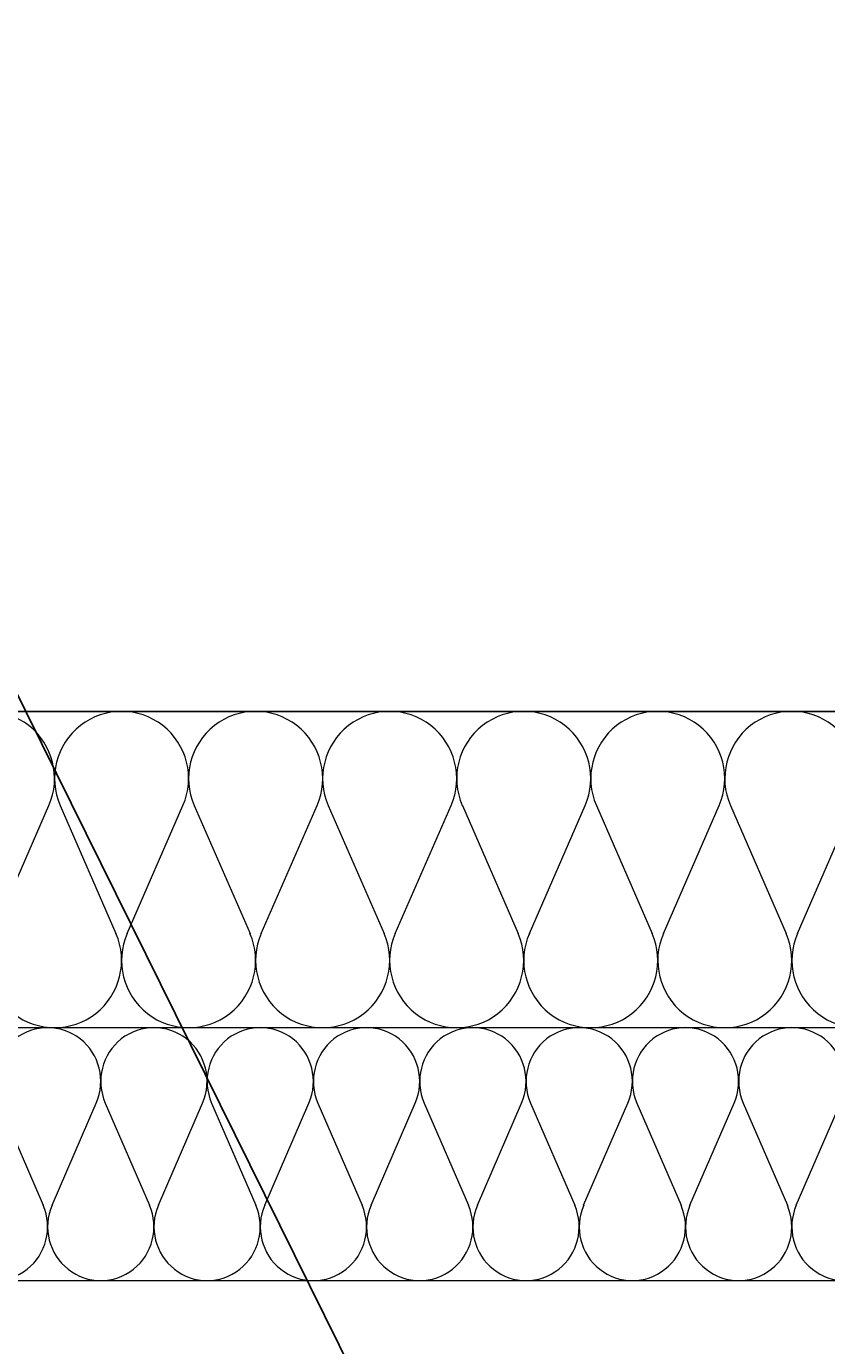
# Model space of a CAD drawing. Extents: x -440864 to -355682, y 13652 to 155872.
# Tile 100 of 179: x -369656 to -369403, y 22712 to 23129. Entities that reach past the tile are written whole.
import ezdxf
from ezdxf import colors
from ezdxf.entities.mleader import LeaderData, LeaderLine
from ezdxf.math import Vec2, Vec3

# ---------------------------------------------------------------- set-up
doc = ezdxf.new("R2010")
doc.units = 0
doc.header["$MEASUREMENT"] = 0
for name, color, linetype in [('#podkład', 252, 'Continuous'), ('Arch ocieplenie', 252, 'Continuous'), ('Inwent Izolacje', 252, 'Continuous'), ('IS_Text_Konstrukcji', 7, 'Continuous')]:
    doc.layers.add(name, color=color, linetype=linetype)
for name, color, linetype, lineweight in [('Arch ocieplenie_Nr_Pióra__9', 252, 'Continuous', 13), ('Arch okna_Nr_Pióra__82', 252, 'Continuous', 20), ('Arch wykończenie_Nr_Pióra__3', 252, 'Continuous', 18), ('Inwent Izolacje_Nr_Pióra__2', 252, 'Continuous', 13), ('INWENT.ŚCIANY_Nr_Pióra__1', 252, 'Continuous', 25), ('INWENT.ŚCIANY_Nr_Pióra__2', 252, 'Continuous', 13)]:
    doc.layers.add(name, color=color, linetype=linetype, lineweight=lineweight)
doc.styles.get("Standard").update_dxf_attribs({"font": 'arial.ttf', "width": 0.8, "bigfont": 'BIGFONT.SHX'})

# ---------------------------------------------------------------- blocks, each defined once
blk = doc.blocks.new('Izolacja cieplna 14_5', base_point=(-419374.95, 22732.61))
at = {"layer": 'Arch ocieplenie_Nr_Pióra__9', "linetype": 'Continuous'}
for p, q in [((-419138.19, 22788.77), (-419124.2, 22756.45)), ((-419121.38, 22756.45), (-419107.39, 22788.77)), ((-419104.57, 22788.77), (-419090.58, 22756.45)), ((-419087.76, 22756.45), (-419073.77, 22788.77)), ((-419070.95, 22788.77), (-419056.96, 22756.45)), ((-419054.14, 22756.45), (-419040.15, 22788.77)), ((-419037.33, 22788.77), (-419023.34, 22756.45)), ((-419020.52, 22756.45), (-419006.53, 22788.77)), ((-419003.71, 22788.77), (-418989.72, 22756.45)), ((-418986.9, 22756.45), (-418972.91, 22788.77)), ((-418970.09, 22788.77), (-418956.1, 22756.45)), ((-418953.28, 22756.45), (-418939.29, 22788.77)), ((-418936.47, 22788.77), (-418922.48, 22756.45)), ((-418919.66, 22756.45), (-418905.67, 22788.77)), ((-418902.85, 22788.77), (-418888.86, 22756.45)), ((-418886.04, 22756.45), (-418872.05, 22788.77))]:
    blk.add_line(p, q, dxfattribs=at)
for centre, start_param, end_param in [((-419122.79, 22795.6), 4.299595, 8.266775), ((-419089.17, 22795.6), 4.299595, 8.266775), ((-419055.55, 22795.6), 4.299595, 8.266775), ((-419021.93, 22795.6), 4.299595, 8.266775), ((-418988.31, 22795.6), 4.299595, 8.266775), ((-418954.69, 22795.6), 4.299595, 8.266775), ((-418921.07, 22795.6), 4.299595, 8.266775), ((-418887.45, 22795.6), 4.299595, 8.266775), ((-419139.6, 22749.63), 1.158004, 5.125183), ((-419105.98, 22749.63), 1.158004, 5.125183), ((-419072.36, 22749.63), 1.158004, 5.125183), ((-419038.74, 22749.63), 1.158004, 5.125183), ((-419005.12, 22749.63), 1.158004, 5.125183), ((-418971.5, 22749.63), 1.158004, 5.125183), ((-418937.88, 22749.63), 1.158004, 5.125183), ((-418904.26, 22749.63), 1.158004, 5.125183), ((-418870.64, 22749.63), 1.158004, 5.125183)]:
    blk.add_ellipse(centre, major_axis=(0, 17.01), ratio=0.988013, start_param=start_param, end_param=end_param, dxfattribs=at)
blk = doc.blocks.new('Izolacja cieplna 14_260', base_point=(-419374.95, 22812.61))
at = {"layer": 'Inwent Izolacje_Nr_Pióra__2', "linetype": 'Continuous'}
for p, q in [((-419140.01, 22842.41), (-419122.38, 22882.81)), ((-419118.82, 22882.81), (-419101.18, 22842.41)), ((-419097.62, 22842.41), (-419079.99, 22882.81)), ((-419076.43, 22882.81), (-419058.79, 22842.41)), ((-419055.23, 22842.41), (-419037.6, 22882.81)), ((-419034.04, 22882.81), (-419016.4, 22842.41)), ((-419012.84, 22842.41), (-418995.21, 22882.81)), ((-418991.64, 22882.81), (-418974.01, 22842.41)), ((-418970.45, 22842.41), (-418952.81, 22882.81)), ((-418949.25, 22882.81), (-418931.62, 22842.41)), ((-418928.06, 22842.41), (-418910.42, 22882.81)), ((-418906.86, 22882.81), (-418889.23, 22842.41)), ((-418885.67, 22842.41), (-418868.03, 22882.81))]:
    blk.add_line(p, q, dxfattribs=at)
for centre, start_param, end_param in [((-419141.8, 22891.34), 4.299595, 8.266775), ((-419099.4, 22891.34), 4.299595, 8.266775), ((-419057.01, 22891.34), 4.299595, 8.266775), ((-419014.62, 22891.34), 4.299595, 8.266775), ((-418972.23, 22891.34), 4.299595, 8.266775), ((-418929.84, 22891.34), 4.299595, 8.266775), ((-418887.45, 22891.34), 4.299595, 8.266775), ((-419120.6, 22833.88), 1.158004, 5.125183), ((-419078.21, 22833.88), 1.158004, 5.125183), ((-419035.82, 22833.88), 1.158004, 5.125183), ((-418993.43, 22833.88), 1.158004, 5.125183), ((-418951.03, 22833.88), 1.158004, 5.125183), ((-418908.64, 22833.88), 1.158004, 5.125183), ((-418866.25, 22833.88), 1.158004, 5.125183)]:
    blk.add_ellipse(centre, major_axis=(0, 21.27), ratio=0.996607, start_param=start_param, end_param=end_param, dxfattribs=at)
blk = doc.blocks.new('parter')
at = {"layer": 'Arch okna_Nr_Pióra__82', "linetype": 'Continuous'}
h = blk.add_hatch(dxfattribs=at)
h.set_pattern_fill('Render', color=252, style=0, pattern_type=2)
h.set_pattern_definition([(45, (0, 350), (-111.36932, 111.36932), [0, -105, 0, -157.5]), (110, (350, 350), (148.00159, 53.86817), [0, -77, 0, -133])])
h.paths.add_polyline_path([(-415304.95, 22682.61), (-415304.95, 22732.61), (-422864.95, 22732.61), (-422864.95, 22392.61), (-414758.45, 22392.61), (-414758.16, 22682.61)], flags=0)
at = {"layer": 'Arch wykończenie_Nr_Pióra__3', "color": 252, "linetype": 'Continuous'}
blk.add_line((-419374.95, 22732.61), (-418399.95, 22732.61), dxfattribs=at)
at = {"layer": 'INWENT.ŚCIANY_Nr_Pióra__1', "color": 252, "linetype": 'Continuous'}
blk.add_line((-419324.95, 22912.61), (-418424.95, 22912.61), dxfattribs=at)
at = {"layer": 'INWENT.ŚCIANY_Nr_Pióra__2', "color": 252, "linetype": 'Continuous'}
blk.add_line((-419374.95, 22812.61), (-418399.95, 22812.61), dxfattribs=at)
at = {"layer": 'Arch ocieplenie', "color": 252, "linetype": 'Continuous', "lineweight": 13}
blk.add_blockref('Izolacja cieplna 14_5', (-419374.95, 22732.61), dxfattribs=at)
at = {"layer": 'Inwent Izolacje', "color": 252, "linetype": 'Continuous', "lineweight": 13}
blk.add_blockref('Izolacja cieplna 14_260', (-419374.95, 22812.61), dxfattribs=at)

msp = doc.modelspace()

# ---------------------------------------------------------------- block references
at = {"layer": '#podkład', "color": 3, "lineweight": 50}
msp.add_blockref('parter', (49473.12, 0), dxfattribs=at)

# ---------------------------------------------------------------- next in the draw order: leaders
at = {"layer": 'IS_Text_Konstrukcji'}
ml = msp.add_multileader_mtext('Standard', dxfattribs=at)
ml.set_content('')
ml.set_leader_properties()
ml.build(insert=Vec2(0, 0))
ml.multileader.update_dxf_attribs({"text_right_attachment_type": 6, "dogleg_length": 0.36, "arrow_head_size": 180})
ctx = ml.context
ctx.base_point, ctx.char_height, ctx.arrow_head_size, ctx.landing_gap_size, ctx.plane_origin = Vec3(-370573.46, 23722.18), 0.18, 180, 0.09, Vec3(-375299.28, 8057.42)
ctx.right_attachment, ctx.text_align_type = 6, 2
notes = []
notes.append((ctx, [(0, (1, 1, 0), (-370057.17, 23722.18), (-1, 0), 516.11, [(0, [(-369114.39, 21816.61)], 0, [])])]))
ctx.mtext.insert, ctx.mtext.alignment = Vec3(-370573.37, 23722.36), 3
ml = msp.add_multileader_mtext('Standard', dxfattribs=at)
ml.set_content('')
ml.set_leader_properties()
ml.build(insert=Vec2(0, 0))
ml.multileader.update_dxf_attribs({"text_right_attachment_type": 6, "dogleg_length": 0.36, "arrow_head_size": 180})
ctx = ml.context
ctx.base_point, ctx.char_height, ctx.arrow_head_size, ctx.landing_gap_size, ctx.plane_origin = Vec3(-370563.46, 23722.18), 0.18, 180, 0.09, Vec3(-375047.21, 7773.05)
ctx.right_attachment, ctx.text_align_type = 6, 2
notes.append((ctx, [(0, (1, 1, 0), (-370057.17, 23722.18), (-1, 0), 506.11, [(0, [(-367379.16, 22371.07)], 0, [])])]))
ctx.mtext.insert, ctx.mtext.alignment = Vec3(-370563.37, 23722.36), 3
for ctx, leaders in notes:
    for number, flags, end, landing, length, lines in leaders:
        leader = LeaderData()
        leader.index, (leader.has_last_leader_line, leader.has_dogleg_vector, leader.attachment_direction) = number, flags
        leader.last_leader_point, leader.dogleg_vector, leader.dogleg_length = Vec3(end), Vec3(landing), length
        for number, points, colour, breaks in lines:
            line = LeaderLine()
            line.index, line.vertices, line.color, line.breaks = number, Vec3.list(points), colors.encode_raw_color(colour), breaks
            leader.lines.append(line)
        ctx.leaders.append(leader)

doc.saveas('drawing.dxf')
